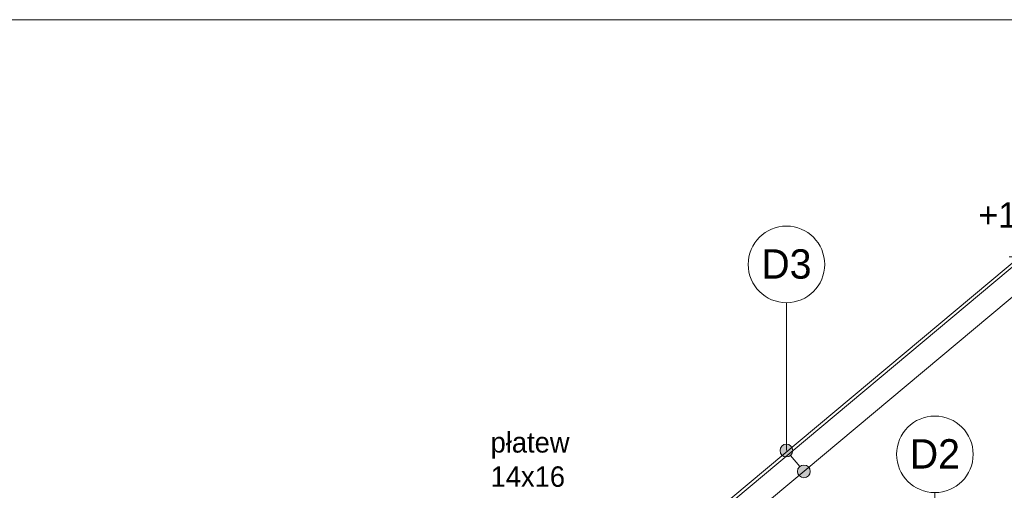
# Model space of a CAD drawing. Extents: x -149893 to 127691, y 5328 to 37028.
# Tile 51 of 88: x 46160 to 53876, y 31343 to 35028. Entities that reach past the tile are written whole.
import ezdxf

# ---------------------------------------------------------------- set-up
doc = ezdxf.new("R2010")
doc.units = 0
doc.header["$MEASUREMENT"] = 0
doc.layers.add('Arch opisy', color=7, linetype='Continuous')
doc.layers.add('Arch wymiary', color=7, linetype='Continuous')
for name, color, linetype, lineweight in [('Arch opisy_Nr_Pióra__1', 7, 'Continuous', 25), ('Arch opisy_Nr_Pióra__21', 7, 'Continuous', 13), ('ARCH TABELA_Nr_Pióra__21', 7, 'Continuous', 13), ('Arch wymiary_Nr_Pióra__21', 7, 'Continuous', 13), ('INWENT DACH_Nr_Pióra__21', 7, 'Continuous', 13), ('INWENT KONST. DREWNIANA_Nr_Pióra__21', 7, 'Continuous', 13), ('INWENT OPISY_Nr_Pióra__21', 7, 'Continuous', 13)]:
    doc.layers.add(name, color=color, linetype=linetype, lineweight=lineweight)
doc.styles.add('GENERATED_STYLE_1', font='txt')
doc.styles.add('GENERATED_STYLE_4', font='txt')

# ---------------------------------------------------------------- blocks, each defined once
blk = doc.blocks.new('Linia_4', base_point=(52168.8, 31654.6))
at = {"layer": 'Arch opisy_Nr_Pióra__21', "linetype": 'Continuous'}
blk.add_line((52168.8, 31654.6), (52168.8, 32812.1), dxfattribs=at)
blk.add_circle((52168.8, 33112.1), 300, dxfattribs=at)
blk = doc.blocks.new('Linia_5', base_point=(52305.4, 31491.2))
at = {"layer": 'Arch opisy_Nr_Pióra__21', "linetype": 'Continuous'}
for points in [[(52218.8, 31654.6), (52215, 31673.7), (52204.2, 31689.9), (52188, 31700.8), (52168.8, 31704.6), (52149.7, 31700.8), (52133.5, 31689.9), (52122.7, 31673.7), (52118.8, 31654.6), (52122.7, 31635.4), (52133.5, 31619.2), (52149.7, 31608.4), (52168.8, 31604.6), (52188, 31608.4), (52204.2, 31619.2), (52215, 31635.4)], [(52355.4, 31491.2), (52351.6, 31510.3), (52340.7, 31526.6), (52324.5, 31537.4), (52305.4, 31541.2), (52286.2, 31537.4), (52270, 31526.6), (52259.2, 31510.3), (52255.4, 31491.2), (52259.2, 31472.1), (52270, 31455.9), (52286.2, 31445), (52305.4, 31441.2), (52324.5, 31445), (52340.7, 31455.9), (52351.6, 31472.1)]]:
    blk.add_hatch(color=256, dxfattribs=at).paths.add_polyline_path(points, flags=0)
blk.add_line((52273.3, 31529.6), (52200.9, 31616.2), dxfattribs=at)
for centre in [(52168.8, 31654.6), (52305.4, 31491.2)]:
    blk.add_circle(centre, 50, dxfattribs=at)
blk = doc.blocks.new('Linia_6', base_point=(53332.4, 30737.8))
at = {"layer": 'Arch opisy_Nr_Pióra__21', "linetype": 'Continuous'}
blk.add_line((53332.4, 30737.8), (53332.4, 31325), dxfattribs=at)
blk.add_circle((53332.4, 31625), 300, dxfattribs=at)
blk = doc.blocks.new('Wymiary_96', base_point=(54033.8, 33170.2))
at = {"layer": 'Arch wymiary_Nr_Pióra__21', "linetype": 'Continuous'}
blk.add_hatch(color=256, dxfattribs=at).paths.add_polyline_path([(54033.8, 33170.2), (53941, 33330.2), (54126.6, 33330.2)], flags=0)
for p, q in [((54033.8, 33170.2), (53941, 33330.2)), ((53941, 33330.2), (54126.6, 33330.2)), ((54126.6, 33330.2), (54033.8, 33170.2)), ((54033.8, 33170.2), (53913.8, 33170.2)), ((54033.8, 33170.2), (54153.8, 33170.2))]:
    blk.add_line(p, q, dxfattribs=at)
at = {"layer": 'Arch wymiary_Nr_Pióra__21', "insert": (53672.4, 33362.2), "char_height": 200, "attachment_point": 7, "style": 'GENERATED_STYLE_1'}
blk.add_mtext('{+12,26}', dxfattribs=at)

msp = doc.modelspace()

# ---------------------------------------------------------------- linework, layer by layer
at = {"layer": 'ARCH TABELA_Nr_Pióra__21', "linetype": 'Continuous'}
msp.add_line((40895, 35028.4), (82695, 35028.4), dxfattribs=at)
at = {"layer": 'INWENT DACH_Nr_Pióra__21', "linetype": 'Continuous'}
msp.add_line((54033.8, 33202.8), (47602.8, 27828.4), dxfattribs=at)
at = {"layer": 'INWENT KONST. DREWNIANA_Nr_Pióra__21', "linetype": 'Continuous'}
for p, q in [((54033.8, 33170.2), (47618.8, 27809.2)), ((54033.8, 32935.7), (47734.2, 27671.1))]:
    msp.add_line(p, q, dxfattribs=at)

# ---------------------------------------------------------------- block references
at = {"layer": 'Arch opisy', "linetype": 'Continuous'}
for name, p in [('Linia_4', (52168.8, 31654.6)), ('Linia_6', (53332.4, 30737.8)), ('Linia_5', (52305.4, 31491.2))]:
    msp.add_blockref(name, p, dxfattribs=at)
at = {"layer": 'Arch wymiary', "linetype": 'Continuous'}
msp.add_blockref('Wymiary_96', (54033.8, 33170.2), dxfattribs=at)

# ---------------------------------------------------------------- texts
at = {"layer": 'Arch opisy_Nr_Pióra__1', "linetype": 'Continuous', "char_height": 230, "attachment_point": 2, "style": 'GENERATED_STYLE_4'}
for s, insert in [('{D3}', (52168.8, 33230.6)), ('{D2}', (53332.4, 31743.5))]:
    msp.add_mtext(s, dxfattribs=dict(at, insert=insert))
at = {"layer": 'INWENT OPISY_Nr_Pióra__21', "linetype": 'Continuous', "insert": (49850.6, 31798.6), "char_height": 160, "width": 911.005, "attachment_point": 1, "line_spacing_factor": 1.004977, "style": 'GENERATED_STYLE_4'}
msp.add_mtext('{płatew 14x16}', dxfattribs=at)

doc.saveas('drawing.dxf')
